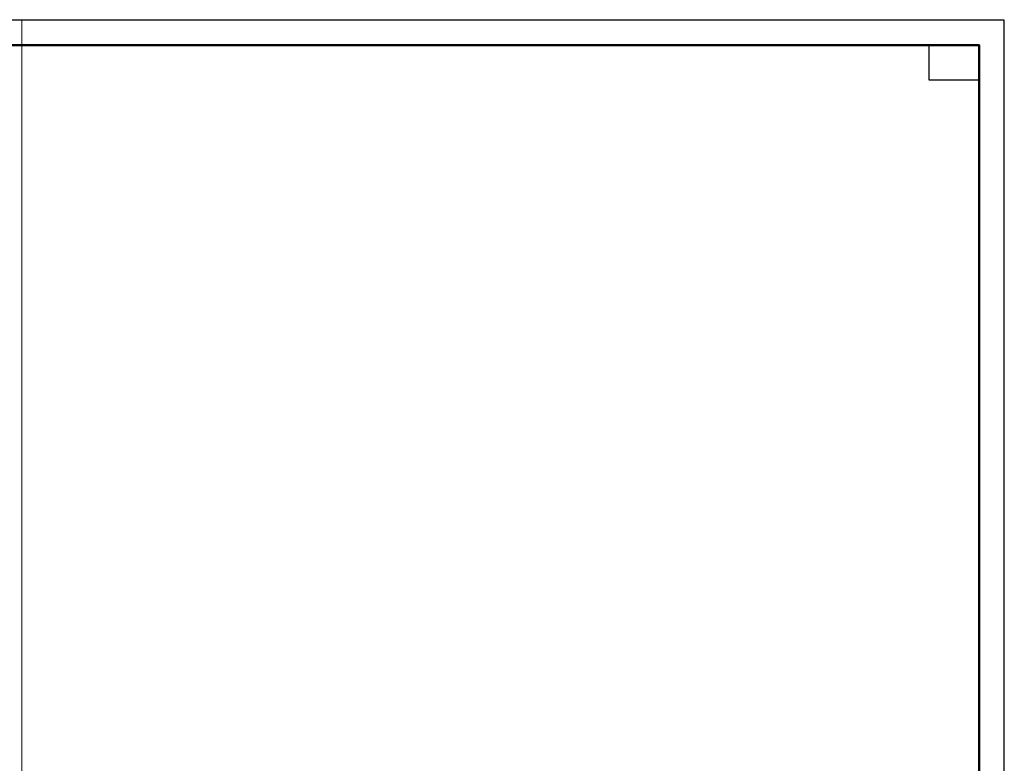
# Model space of a CAD drawing. Header units: millimetres. Extents: x 0 to 50400, y -12 to 35652.
# Tile 9 of 9: x 26798 to 50400, y 17820 to 35652. Entities that reach past the tile are written whole.
import ezdxf

# ---------------------------------------------------------------- set-up
doc = ezdxf.new("R2010")
doc.units = ezdxf.units.MM
doc.layers.add('Standard', color=7, linetype='Continuous', lineweight=25)

msp = doc.modelspace()

# ---------------------------------------------------------------- linework, layer by layer
at = {"layer": 'Standard', "color": 7, "linetype": 'Continuous', "lineweight": 13, "transparency": 33554687}
msp.add_line((26850, -12), (26850, 35652), dxfattribs=at)
at = {"layer": 'Standard', "color": 7, "linetype": 'Continuous', "lineweight": 35, "transparency": 33554687}
for p, q in [((49800, 33120), (49800, 24600)), ((49800, 32640), (49800, 24120))]:
    msp.add_line(p, q, dxfattribs=at)
at = {"layer": 'Standard', "color": 7, "linetype": 'Continuous', "lineweight": 50, "transparency": 33554687}
msp.add_line((49800, 32520), (49800, 27840), dxfattribs=at)
at = {"layer": 'Standard', "color": 7, "linetype": 'Continuous', "lineweight": 25, "transparency": 33554687}
for points in [[(0, 0), (50400, 0), (50400, 35640), (0, 35640), (0, 0)], [(49800, 35040), (49800, 34200), (48600, 34200), (48600, 35040), (49800, 35040)]]:
    msp.add_lwpolyline(points, close=True, dxfattribs=at)
at = {"layer": 'Standard', "color": 7, "linetype": 'Continuous', "lineweight": 50, "transparency": 33554687}
msp.add_lwpolyline([(2400, 35040), (49800, 35040), (49800, 600), (2400, 600), (2400, 35040)], close=True, dxfattribs=at)

doc.saveas('drawing.dxf')
